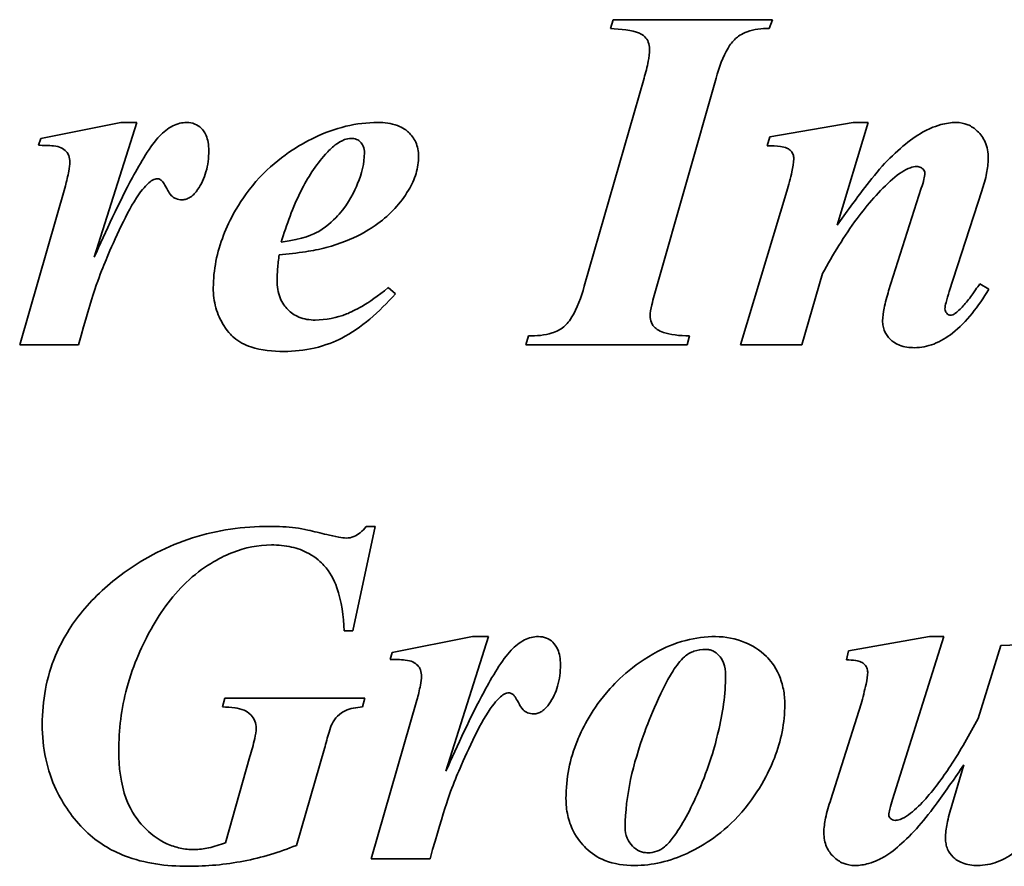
# Model space of a CAD drawing. Header units: millimetres. Extents: x 187 to 653, y 111 to 483.
# Tile 3 of 5: x 380 to 440, y 292 to 344. Entities that reach past the tile are written whole.
import ezdxf

# ---------------------------------------------------------------- set-up
doc = ezdxf.new("R2010")
doc.units = ezdxf.units.MM
doc.header["$LTSCALE"] = 2
doc.layers.add('Krawędzie widoczne(ISO)', color=7, linetype='Continuous', lineweight=35, true_color=0x262659)

msp = doc.modelspace()

# ---------------------------------------------------------------- linework, layer by layer
at = {"layer": 'Krawędzie widoczne(ISO)'}
for p, q in [((416.437, 343.692), (416.274, 343.153)), ((426.225, 343.692), (416.437, 343.692)), ((426.029, 343.153), (426.225, 343.692)), ((418.333, 340.097), (414.656, 327.287)), ((419.117, 327.287), (422.761, 340.097)), ((386.143, 337.368), (381.208, 336.388)), ((384.509, 329.084), (387.123, 337.368)), ((387.123, 337.368), (386.143, 337.368)), ((431.192, 337.368), (426.078, 336.486)), ((430.212, 331.045), (432.123, 337.368)), ((432.123, 337.368), (431.192, 337.368)), ((381.208, 336.388), (381.078, 335.963)), ((426.078, 336.486), (425.914, 335.93)), ((382.728, 333.463), (379.917, 323.692)), ((435.391, 333.332), (433.382, 327.009)), ((427.123, 333.136), (424.264, 323.692)), ((437.107, 326.96), (439.117, 333.169)), ((428.038, 323.692), (429.313, 328.071)), ((403.038, 326.829), (402.597, 327.205)), ((439.542, 327.107), (438.986, 327.434)), ((411.225, 324.231), (411.061, 323.692)), ((420.98, 323.692), (421.127, 324.231)), ((379.917, 323.692), (383.529, 323.692)), ((411.061, 323.692), (420.98, 323.692)), ((424.264, 323.692), (428.038, 323.692)), ((400.408, 306.095), (401.78, 312.517)), ((401.78, 312.517), (401.241, 312.517)), ((399.885, 306.095), (400.408, 306.095)), ((407.777, 305.736), (402.842, 304.755)), ((406.143, 297.451), (408.757, 305.736)), ((408.757, 305.736), (407.777, 305.736)), ((435.898, 305.736), (430.914, 304.853)), ((433.627, 295.719), (436.78, 305.736)), ((436.78, 305.736), (435.898, 305.736)), ((444.019, 305.327), (440.277, 305.196)), ((402.842, 304.755), (402.712, 304.33)), ((430.914, 304.853), (430.783, 304.298)), ((440.277, 305.196), (438.888, 300.687)), ((392.548, 301.945), (392.401, 301.405)), ((401.159, 301.945), (392.548, 301.945)), ((401.012, 301.405), (401.159, 301.945)), ((404.362, 301.83), (401.551, 292.059)), ((431.682, 301.602), (429.819, 295.703)), ((396.944, 292.892), (398.676, 298.856)), ((394.084, 298.35), (392.581, 293.056)), ((438.006, 297.843), (437.27, 295.343)), ((401.551, 292.059), (405.163, 292.059))]:
    msp.add_line(p, q, dxfattribs=at)
for points, knots in [([(416.274, 343.153), (416.858, 343.116), (417.611, 343.041), (418.131, 342.825), (418.259, 342.763), (418.476, 342.543), (418.547, 342.438), (418.652, 342.179), (418.676, 342.03), (418.676, 341.878)], [-0.4248752, -0.4248752, -0.4248752, -0.4248752, -0.1383559, -0.1383559, -0.0839006, -0.0839006, -0.0454102, -0.0454102, 0, 0, 0, 0]), ([(422.761, 340.097), (422.951, 340.76), (423.193, 341.431), (423.625, 342.152), (423.777, 342.363), (424.093, 342.648), (424.318, 342.814), (425.101, 343.101), (425.576, 343.153), (426.029, 343.153)], [-0.7774323, -0.7774323, -0.7774323, -0.7774323, -0.4024771, -0.4024771, -0.2498261, -0.2498261, -0.1358414, -0.1358414, 0, 0, 0, 0]), ([(418.676, 341.878), (418.676, 341.639), (418.635, 341.365), (418.524, 340.791), (418.429, 340.428), (418.333, 340.097)], [-0.1747619, -0.1747619, -0.1747619, -0.1747619, -0.103463, -0.103463, 0, 0, 0, 0]), ([(390.195, 337.368), (390.05, 337.368), (389.907, 337.351), (389.62, 337.281), (389.48, 337.227), (389.039, 337.007), (388.766, 336.782), (388.529, 336.535)], [-0.191348, -0.191348, -0.191348, -0.191348, -0.1478674, -0.1478674, -0.1028004, -0.1028004, 0, 0, 0, 0]), ([(391.551, 335.636), (391.551, 335.807), (391.54, 335.98), (391.484, 336.295), (391.444, 336.439), (391.292, 336.791), (391.177, 336.928), (390.97, 337.13), (390.844, 337.215), (390.541, 337.34), (390.37, 337.368), (390.195, 337.368)], [-0.1940248, -0.1940248, -0.1940248, -0.1940248, -0.1645866, -0.1645866, -0.1389763, -0.1389763, -0.098568, -0.098568, -0.0523338, -0.0523338, 0, 0, 0, 0]), ([(401.944, 337.368), (401.284, 337.368), (400.633, 337.288), (399.317, 336.971), (398.665, 336.73), (397.139, 335.995), (395.852, 335.237), (393.446, 332.655), (392.793, 331.285), (392.055, 329.388), (391.829, 328.307), (391.829, 327.189)], [-1.228759, -1.228759, -1.228759, -1.228759, -1.055513, -1.055513, -0.873161, -0.873161, -0.610676, -0.610676, -0.335466, -0.335466, 0, 0, 0, 0]), ([(404.46, 335.293), (404.46, 335.444), (404.446, 335.595), (404.388, 335.883), (404.344, 336.019), (404.177, 336.387), (404.023, 336.594), (403.726, 336.87), (403.517, 337.046), (402.773, 337.321), (402.349, 337.368), (401.944, 337.368)], [-0.6846461, -0.6846461, -0.6846461, -0.6846461, -0.5632578, -0.5632578, -0.4480448, -0.4480448, -0.2376003, -0.2376003, -0.1217562, -0.1217562, 0, 0, 0, 0]), ([(437.532, 337.368), (437.216, 337.368), (436.903, 337.319), (436.121, 337.105), (435.74, 336.911), (434.852, 336.457), (434.011, 335.741), (433.136, 334.836)], [-0.4978925, -0.4978925, -0.4978925, -0.4978925, -0.4510378, -0.4510378, -0.3775823, -0.3775823, 0, 0, 0, 0]), ([(439.509, 335.146), (439.509, 335.327), (439.494, 335.509), (439.428, 335.851), (439.38, 336.012), (439.204, 336.414), (439.048, 336.639), (438.664, 337.006), (438.471, 337.138), (438.022, 337.325), (437.781, 337.368), (437.532, 337.368)], [-0.3473256, -0.3473256, -0.3473256, -0.3473256, -0.2884396, -0.2884396, -0.2338179, -0.2338179, -0.1457627, -0.1457627, -0.0746577, -0.0746577, 0, 0, 0, 0]), ([(388.529, 336.535), (387.968, 335.954), (387.332, 334.864), (386.045, 332.478), (385.192, 330.629), (384.509, 329.084)], [-0.8064157, -0.8064157, -0.8064157, -0.8064157, -0.5068713, -0.5068713, 0, 0, 0, 0]), ([(398.725, 335.408), (398.909, 335.612), (399.115, 335.816), (399.506, 336.117), (399.699, 336.237), (400.034, 336.359), (400.171, 336.388), (400.31, 336.388)], [-0.1897526, -0.1897526, -0.1897526, -0.1897526, -0.1069357, -0.1069357, -0.0417403, -0.0417403, 0, 0, 0, 0]), ([(400.31, 336.388), (400.426, 336.388), (400.54, 336.369), (400.741, 336.285), (400.822, 336.228), (400.94, 336.108), (401.008, 336.028), (401.108, 335.776), (401.127, 335.64), (401.127, 335.506)], [-0.2132499, -0.2132499, -0.2132499, -0.2132499, -0.1425627, -0.1425627, -0.0811032, -0.0811032, -0.0404428, -0.0404428, 0, 0, 0, 0]), ([(381.078, 335.963), (381.357, 335.963), (381.72, 335.956), (382.207, 335.901), (382.336, 335.868), (382.582, 335.752), (382.688, 335.68), (382.853, 335.506), (382.903, 335.426), (382.989, 335.2), (383.006, 335.056), (383.006, 334.917)], [-0.2037083, -0.2037083, -0.2037083, -0.2037083, -0.1486692, -0.1486692, -0.1086553, -0.1086553, -0.0723928, -0.0723928, -0.0416562, -0.0416562, 0, 0, 0, 0]), ([(390.865, 333.234), (391.099, 333.568), (391.268, 333.933), (391.502, 334.751), (391.551, 335.194), (391.551, 335.636)], [-0.2550097, -0.2550097, -0.2550097, -0.2550097, -0.1328158, -0.1328158, 0, 0, 0, 0]), ([(425.914, 335.93), (426.196, 335.93), (426.498, 335.922), (426.846, 335.874), (426.999, 335.847), (427.233, 335.73), (427.307, 335.681), (427.407, 335.581), (427.458, 335.518), (427.534, 335.331), (427.548, 335.23), (427.548, 335.13)], [-0.4161438, -0.4161438, -0.4161438, -0.4161438, -0.2082954, -0.2082954, -0.1097549, -0.1097549, -0.0606192, -0.0606192, -0.0301452, -0.0301452, 0, 0, 0, 0]), ([(401.127, 335.506), (401.127, 334.852), (400.96, 334.208), (400.534, 333.178), (400.172, 332.404), (399.351, 331.475), (398.899, 331.005), (397.986, 330.48), (397.396, 330.207), (396.012, 329.999)], [-6.211768, -6.211768, -6.211768, -6.211768, -3.252357, -3.252357, -1.164958, -1.164958, -0.41972, -0.41972, 0, 0, 0, 0]), ([(396.012, 329.999), (396.331, 331.067), (396.729, 332.16), (397.631, 333.957), (398.122, 334.745), (398.725, 335.408)], [-0.6037351, -0.6037351, -0.6037351, -0.6037351, -0.2687179, -0.2687179, 0, 0, 0, 0]), ([(403.839, 333.202), (404.037, 333.525), (404.197, 333.868), (404.408, 334.578), (404.46, 334.932), (404.46, 335.293)], [-0.2221561, -0.2221561, -0.2221561, -0.2221561, -0.1084602, -0.1084602, 0, 0, 0, 0]), ([(427.548, 335.13), (427.542, 334.899), (427.491, 334.606), (427.351, 333.948), (427.234, 333.517), (427.123, 333.136)], [-0.2008489, -0.2008489, -0.2008489, -0.2008489, -0.1187848, -0.1187848, 0, 0, 0, 0]), ([(439.117, 333.169), (439.235, 333.517), (439.339, 333.883), (439.469, 334.537), (439.509, 334.846), (439.509, 335.146)], [-0.200432, -0.200432, -0.200432, -0.200432, -0.0900148, -0.0900148, 0, 0, 0, 0]), ([(383.006, 334.917), (383.006, 334.779), (382.975, 334.578), (382.881, 334.084), (382.8, 333.747), (382.728, 333.463)], [-0.1497107, -0.1497107, -0.1497107, -0.1497107, -0.0879704, -0.0879704, 0, 0, 0, 0]), ([(433.136, 334.836), (432.738, 334.41), (432.274, 333.828), (431.356, 332.638), (430.747, 331.799), (430.212, 331.045)], [-0.4494158, -0.4494158, -0.4494158, -0.4494158, -0.2776238, -0.2776238, 0, 0, 0, 0]), ([(433.627, 333.888), (434.008, 334.22), (434.378, 334.468), (434.844, 334.627), (434.979, 334.656), (435.114, 334.656)], [-0.1479695, -0.1479695, -0.1479695, -0.1479695, -0.0404399, -0.0404399, 0, 0, 0, 0]), ([(435.114, 334.656), (435.156, 334.656), (435.197, 334.652), (435.278, 334.633), (435.316, 334.62), (435.421, 334.568), (435.473, 334.523), (435.535, 334.456), (435.561, 334.418), (435.596, 334.335), (435.604, 334.292), (435.604, 334.247)], [-0.05561786, -0.05561786, -0.05561786, -0.05561786, -0.04808331, -0.04808331, -0.04080598, -0.04080598, -0.02706632, -0.02706632, -0.01340077, -0.01340077, 0, 0, 0, 0]), ([(383.529, 323.692), (384.424, 326.886), (384.782, 327.847), (385.459, 329.468), (386.269, 331.358), (387.353, 333.152), (387.642, 333.446), (387.89, 333.686), (387.989, 333.769), (388.087, 333.823)], [-0.3211236, -0.3211236, -0.3211236, -0.3211236, -0.1898487, -0.1898487, -0.0911938, -0.0911938, -0.0335857, -0.0335857, 0, 0, 0, 0]), ([(388.087, 333.823), (388.137, 333.847), (388.189, 333.869), (388.288, 333.896), (388.335, 333.904), (388.382, 333.904)], [-0.03066802, -0.03066802, -0.03066802, -0.03066802, -0.01406282, -0.01406282, 0, 0, 0, 0]), ([(388.382, 333.904), (388.414, 333.904), (388.446, 333.9), (388.51, 333.882), (388.541, 333.868), (388.594, 333.837), (388.623, 333.817), (388.728, 333.723), (388.86, 333.51), (389.066, 333.117), (389.135, 332.984), (389.338, 332.786), (389.429, 332.725), (389.649, 332.634), (389.774, 332.614), (389.901, 332.614)], [-0.5711365, -0.5711365, -0.5711365, -0.5711365, -0.4968443, -0.4968443, -0.4189069, -0.4189069, -0.3569699, -0.3569699, -0.1232072, -0.1232072, -0.0715777, -0.0715777, -0.0381327, -0.0381327, 0, 0, 0, 0]), ([(429.313, 328.071), (429.942, 329.23), (430.651, 330.393), (432.082, 332.323), (432.814, 333.171), (433.627, 333.888)], [-0.7213617, -0.7213617, -0.7213617, -0.7213617, -0.3251941, -0.3251941, 0, 0, 0, 0]), ([(435.604, 334.247), (435.604, 334.134), (435.58, 333.999), (435.51, 333.695), (435.45, 333.503), (435.391, 333.332)], [-0.09345055, -0.09345055, -0.09345055, -0.09345055, -0.05423203, -0.05423203, 0, 0, 0, 0]), ([(389.901, 332.614), (389.991, 332.614), (390.078, 332.626), (390.252, 332.679), (390.334, 332.719), (390.593, 332.886), (390.743, 333.056), (390.865, 333.234)], [-0.1190473, -0.1190473, -0.1190473, -0.1190473, -0.0922739, -0.0922739, -0.0646918, -0.0646918, 0, 0, 0, 0]), ([(398.774, 329.672), (400.53, 330.151), (401.566, 330.864), (402.724, 331.701), (403.345, 332.394), (403.839, 333.202)], [-0.4286215, -0.4286215, -0.4286215, -0.4286215, -0.2839935, -0.2839935, 0, 0, 0, 0]), ([(395.882, 329.231), (396.418, 329.275), (396.978, 329.334), (397.927, 329.478), (398.368, 329.562), (398.774, 329.672)], [-0.2882308, -0.2882308, -0.2882308, -0.2882308, -0.12621, -0.12621, 0, 0, 0, 0]), ([(395.751, 327.646), (395.751, 327.878), (395.764, 328.122), (395.807, 328.643), (395.842, 328.943), (395.882, 329.231)], [-0.1565889, -0.1565889, -0.1565889, -0.1565889, -0.0872414, -0.0872414, 0, 0, 0, 0]), ([(391.829, 327.189), (391.829, 326.775), (391.88, 326.366), (392.101, 325.579), (392.264, 325.215), (392.773, 324.411), (393.046, 324.175), (393.4, 323.873), (393.762, 323.69), (394.783, 323.35), (395.504, 323.283), (396.176, 323.283)], [-0.3688304, -0.3688304, -0.3688304, -0.3688304, -0.3546149, -0.3546149, -0.3407771, -0.3407771, -0.3219657, -0.3219657, -0.2014899, -0.2014899, 0, 0, 0, 0]), ([(398.104, 325.212), (397.757, 325.212), (397.413, 325.264), (396.833, 325.507), (396.604, 325.663), (396.251, 326.02), (396.072, 326.247), (395.803, 326.915), (395.751, 327.281), (395.751, 327.646)], [-0.5202129, -0.5202129, -0.5202129, -0.5202129, -0.3524179, -0.3524179, -0.2158179, -0.2158179, -0.1096815, -0.1096815, 0, 0, 0, 0]), ([(402.597, 327.205), (401.297, 326.153), (400.494, 325.77), (399.409, 325.345), (398.768, 325.212), (398.104, 325.212)], [-0.3495432, -0.3495432, -0.3495432, -0.3495432, -0.1992159, -0.1992159, 0, 0, 0, 0]), ([(414.656, 327.287), (414.46, 326.611), (414.21, 325.919), (413.679, 325.044), (413.498, 324.878), (413.185, 324.623), (412.933, 324.503), (412.217, 324.275), (411.701, 324.231), (411.225, 324.231)], [-0.31999, -0.31999, -0.31999, -0.31999, -0.2636309, -0.2636309, -0.2248318, -0.2248318, -0.1428254, -0.1428254, 0, 0, 0, 0]), ([(418.708, 325.473), (418.708, 325.64), (418.749, 325.882), (418.892, 326.517), (419.011, 326.934), (419.117, 327.287)], [-0.1937313, -0.1937313, -0.1937313, -0.1937313, -0.1104222, -0.1104222, 0, 0, 0, 0]), ([(438.986, 327.434), (438.904, 327.319), (438.814, 327.194), (438.679, 327.001), (438.614, 326.908), (438.561, 326.829)], [-0.07122123, -0.07122123, -0.07122123, -0.07122123, -0.02847012, -0.02847012, 0, 0, 0, 0]), ([(396.176, 323.283), (396.803, 323.283), (397.425, 323.347), (398.748, 323.651), (399.309, 323.887), (400.925, 324.707), (402.041, 325.707), (403.038, 326.829)], [-0.7445696, -0.7445696, -0.7445696, -0.7445696, -0.6085463, -0.6085463, -0.4502713, -0.4502713, 0, 0, 0, 0]), ([(433.382, 327.009), (433.276, 326.666), (433.171, 326.287), (433.051, 325.694), (433.006, 325.41), (433.006, 325.163)], [-0.1829161, -0.1829161, -0.1829161, -0.1829161, -0.074158, -0.074158, 0, 0, 0, 0]), ([(434.966, 323.512), (435.376, 323.512), (435.771, 323.59), (436.572, 323.897), (436.959, 324.134), (438.166, 325.082), (438.909, 326.06), (439.542, 327.107)], [-0.6565687, -0.6565687, -0.6565687, -0.6565687, -0.5184327, -0.5184327, -0.3669549, -0.3669549, 0, 0, 0, 0]), ([(436.846, 325.898), (436.846, 326.001), (436.88, 326.161), (436.964, 326.5), (437.04, 326.752), (437.107, 326.96)], [-0.1036539, -0.1036539, -0.1036539, -0.1036539, -0.0655189, -0.0655189, 0, 0, 0, 0]), ([(438.561, 326.829), (438.396, 326.594), (438.217, 326.361), (437.864, 325.965), (437.688, 325.79), (437.499, 325.636)], [-0.1591521, -0.1591521, -0.1591521, -0.1591521, -0.0729615, -0.0729615, 0, 0, 0, 0]), ([(419.133, 324.64), (419.055, 324.694), (418.983, 324.757), (418.865, 324.901), (418.818, 324.978), (418.73, 325.193), (418.708, 325.332), (418.708, 325.473)], [-0.0982451, -0.0982451, -0.0982451, -0.0982451, -0.06962249, -0.06962249, -0.04224787, -0.04224787, 0, 0, 0, 0]), ([(437.189, 325.506), (437.169, 325.506), (437.15, 325.508), (437.111, 325.519), (437.091, 325.527), (437.027, 325.562), (436.987, 325.599), (436.923, 325.669), (436.893, 325.711), (436.855, 325.803), (436.846, 325.85), (436.846, 325.898)], [-0.05299147, -0.05299147, -0.05299147, -0.05299147, -0.04814797, -0.04814797, -0.04298982, -0.04298982, -0.02991444, -0.02991444, -0.01447669, -0.01447669, 0, 0, 0, 0]), ([(437.499, 325.636), (437.446, 325.593), (437.385, 325.555), (437.278, 325.515), (437.234, 325.506), (437.189, 325.506)], [-0.03423187, -0.03423187, -0.03423187, -0.03423187, -0.01359658, -0.01359658, 0, 0, 0, 0]), ([(433.006, 325.163), (433.006, 325.05), (433.016, 324.939), (433.058, 324.723), (433.089, 324.621), (433.215, 324.33), (433.337, 324.162), (433.594, 323.914), (433.767, 323.772), (434.335, 323.552), (434.655, 323.512), (434.966, 323.512)], [-0.4447939, -0.4447939, -0.4447939, -0.4447939, -0.3764154, -0.3764154, -0.3110051, -0.3110051, -0.1826181, -0.1826181, -0.0935196, -0.0935196, 0, 0, 0, 0]), ([(421.127, 324.231), (420.493, 324.245), (419.939, 324.308), (419.396, 324.491), (419.252, 324.554), (419.133, 324.64)], [-0.1721824, -0.1721824, -0.1721824, -0.1721824, -0.0440577, -0.0440577, 0, 0, 0, 0]), ([(395.277, 312.517), (393.664, 312.517), (392.079, 312.295), (389.027, 311.324), (387.629, 310.604), (386.339, 309.673)], [-0.9610068, -0.9610068, -0.9610068, -0.9610068, -0.4771461, -0.4771461, 0, 0, 0, 0]), ([(396.895, 312.435), (396.636, 312.463), (396.375, 312.483), (395.836, 312.51), (395.556, 312.517), (395.277, 312.517)], [-0.1618507, -0.1618507, -0.1618507, -0.1618507, -0.0836742, -0.0836742, 0, 0, 0, 0]), ([(398.806, 312.01), (398.437, 312.103), (398.016, 312.205), (397.423, 312.337), (397.122, 312.401), (396.895, 312.435)], [-0.1861237, -0.1861237, -0.1861237, -0.1861237, -0.0688611, -0.0688611, 0, 0, 0, 0]), ([(400.016, 311.798), (399.884, 311.798), (399.707, 311.823), (399.311, 311.893), (399.04, 311.954), (398.806, 312.01)], [-0.1198084, -0.1198084, -0.1198084, -0.1198084, -0.0722359, -0.0722359, 0, 0, 0, 0]), ([(401.241, 312.517), (401.129, 312.376), (401.003, 312.241), (400.743, 312.03), (400.611, 311.946), (400.323, 311.829), (400.172, 311.798), (400.016, 311.798)], [-0.1475275, -0.1475275, -0.1475275, -0.1475275, -0.0934435, -0.0934435, -0.0470034, -0.0470034, 0, 0, 0, 0]), ([(386.012, 298.693), (386.012, 300.008), (386.176, 301.302), (386.913, 304.062), (387.494, 305.29), (388.625, 307.315), (389.391, 308.376), (391.37, 310.166), (392.396, 310.662), (393.791, 311.207), (394.586, 311.373), (395.408, 311.373)], [-0.9183833, -0.9183833, -0.9183833, -0.9183833, -0.7885294, -0.7885294, -0.6362319, -0.6362319, -0.4496473, -0.4496473, -0.2465937, -0.2465937, 0, 0, 0, 0]), ([(395.408, 311.373), (395.824, 311.373), (396.243, 311.335), (397.016, 311.16), (397.368, 311.033), (398.169, 310.597), (398.469, 310.303), (398.999, 309.723), (399.253, 309.245), (399.73, 307.917), (399.849, 306.971), (399.885, 306.095)], [-0.6099318, -0.6099318, -0.6099318, -0.6099318, -0.5510457, -0.5510457, -0.4978443, -0.4978443, -0.4221382, -0.4221382, -0.2628869, -0.2628869, 0, 0, 0, 0]), ([(386.339, 309.673), (385.397, 308.985), (384.525, 308.199), (383.096, 306.47), (382.536, 305.563), (381.559, 303.216), (381.306, 301.793), (381.306, 300.327)], [-1.112712, -1.112712, -1.112712, -1.112712, -0.762553, -0.762553, -0.439827, -0.439827, 0, 0, 0, 0]), ([(411.829, 305.736), (411.684, 305.736), (411.541, 305.718), (411.254, 305.648), (411.114, 305.594), (410.673, 305.374), (410.4, 305.149), (410.163, 304.902)], [-0.191348, -0.191348, -0.191348, -0.191348, -0.1478674, -0.1478674, -0.1028004, -0.1028004, 0, 0, 0, 0]), ([(413.185, 304.004), (413.185, 304.174), (413.174, 304.348), (413.118, 304.662), (413.078, 304.807), (412.926, 305.158), (412.811, 305.295), (412.604, 305.497), (412.478, 305.582), (412.175, 305.707), (412.004, 305.736), (411.829, 305.736)], [-0.1940248, -0.1940248, -0.1940248, -0.1940248, -0.1645866, -0.1645866, -0.1389763, -0.1389763, -0.098568, -0.098568, -0.0523338, -0.0523338, 0, 0, 0, 0]), ([(422.728, 305.736), (422.111, 305.736), (421.504, 305.659), (420.153, 305.31), (419.563, 305.029), (417.585, 303.976), (416.591, 302.958), (415.012, 301.087), (414.473, 299.925), (413.755, 298.205), (413.529, 297.008), (413.529, 295.768)], [-0.7161253, -0.7161253, -0.7161253, -0.7161253, -0.6942939, -0.6942939, -0.6667009, -0.6667009, -0.5591016, -0.5591016, -0.3720527, -0.3720527, 0, 0, 0, 0]), ([(426.993, 301.569), (426.993, 301.883), (426.965, 302.195), (426.845, 302.798), (426.756, 303.085), (426.383, 303.944), (426.066, 304.308), (425.437, 304.938), (424.944, 305.205), (423.958, 305.617), (423.355, 305.736), (422.728, 305.736)], [-0.4373063, -0.4373063, -0.4373063, -0.4373063, -0.4079948, -0.4079948, -0.3798413, -0.3798413, -0.3204635, -0.3204635, -0.1880443, -0.1880443, 0, 0, 0, 0]), ([(410.163, 304.902), (409.602, 304.321), (408.966, 303.231), (407.679, 300.845), (406.826, 298.997), (406.143, 297.451)], [-0.8064157, -0.8064157, -0.8064157, -0.8064157, -0.5068713, -0.5068713, 0, 0, 0, 0]), ([(420.816, 304.494), (420.99, 304.646), (421.186, 304.76), (421.636, 304.918), (421.878, 304.951), (422.123, 304.951)], [-0.1428238, -0.1428238, -0.1428238, -0.1428238, -0.0734734, -0.0734734, 0, 0, 0, 0]), ([(422.123, 304.951), (422.199, 304.951), (422.274, 304.944), (422.421, 304.913), (422.491, 304.889), (422.704, 304.792), (422.83, 304.695), (423.031, 304.484), (423.142, 304.343), (423.317, 303.879), (423.349, 303.61), (423.349, 303.35)], [-0.3128747, -0.3128747, -0.3128747, -0.3128747, -0.272738, -0.272738, -0.2332186, -0.2332186, -0.1486831, -0.1486831, -0.0780514, -0.0780514, 0, 0, 0, 0]), ([(402.712, 304.33), (402.991, 304.33), (403.354, 304.324), (403.841, 304.268), (403.97, 304.235), (404.216, 304.119), (404.322, 304.047), (404.487, 303.874), (404.537, 303.793), (404.623, 303.567), (404.64, 303.423), (404.64, 303.285)], [-0.2037083, -0.2037083, -0.2037083, -0.2037083, -0.1486692, -0.1486692, -0.1086553, -0.1086553, -0.0723928, -0.0723928, -0.0416562, -0.0416562, 0, 0, 0, 0]), ([(417.172, 294.004), (417.172, 295.953), (417.674, 297.955), (418.501, 300.214), (419.258, 302.288), (420.324, 303.948), (420.563, 304.264), (420.816, 304.494)], [-2.292294, -2.292294, -2.292294, -2.292294, -0.520514, -0.520514, -0.102553, -0.102553, 0, 0, 0, 0]), ([(430.783, 304.298), (430.962, 304.298), (431.17, 304.291), (431.494, 304.243), (431.588, 304.213), (431.767, 304.124), (431.847, 304.07), (431.984, 303.929), (432.021, 303.859), (432.076, 303.725), (432.091, 303.636), (432.091, 303.546)], [-0.0972648, -0.0972648, -0.0972648, -0.0972648, -0.07652705, -0.07652705, -0.05940853, -0.05940853, -0.0436281, -0.0436281, -0.02707134, -0.02707134, 0, 0, 0, 0]), ([(412.499, 301.602), (412.733, 301.935), (412.902, 302.301), (413.136, 303.118), (413.185, 303.561), (413.185, 304.004)], [-0.2550097, -0.2550097, -0.2550097, -0.2550097, -0.1328158, -0.1328158, 0, 0, 0, 0]), ([(432.091, 303.546), (432.091, 303.353), (432.047, 303.082), (431.907, 302.421), (431.789, 301.979), (431.682, 301.602)], [-0.2015755, -0.2015755, -0.2015755, -0.2015755, -0.1175559, -0.1175559, 0, 0, 0, 0]), ([(404.64, 303.285), (404.64, 303.147), (404.609, 302.945), (404.515, 302.451), (404.434, 302.115), (404.362, 301.83)], [-0.1497107, -0.1497107, -0.1497107, -0.1497107, -0.0879704, -0.0879704, 0, 0, 0, 0]), ([(423.349, 303.35), (423.349, 302.183), (423.171, 300.999), (422.707, 299.059), (422.334, 297.705), (421.217, 295.14), (420.627, 294.052), (419.965, 293.163), (419.78, 292.946), (419.591, 292.794)], [-1.006678, -1.006678, -1.006678, -1.006678, -0.58764, -0.58764, -0.289979, -0.289979, -0.072633, -0.072633, 0, 0, 0, 0]), ([(405.163, 292.059), (406.058, 295.254), (406.416, 296.214), (407.093, 297.835), (407.903, 299.725), (408.987, 301.519), (409.275, 301.813), (409.524, 302.053), (409.623, 302.136), (409.721, 302.19)], [-0.3211236, -0.3211236, -0.3211236, -0.3211236, -0.1898487, -0.1898487, -0.0911938, -0.0911938, -0.0335857, -0.0335857, 0, 0, 0, 0]), ([(409.721, 302.19), (409.771, 302.215), (409.823, 302.236), (409.922, 302.264), (409.969, 302.272), (410.016, 302.272)], [-0.03066802, -0.03066802, -0.03066802, -0.03066802, -0.01406282, -0.01406282, 0, 0, 0, 0]), ([(410.016, 302.272), (410.048, 302.272), (410.08, 302.267), (410.144, 302.249), (410.175, 302.235), (410.228, 302.204), (410.257, 302.185), (410.362, 302.09), (410.494, 301.877), (410.7, 301.485), (410.769, 301.352), (410.972, 301.153), (411.063, 301.092), (411.283, 301.001), (411.408, 300.981), (411.535, 300.981)], [-0.5711365, -0.5711365, -0.5711365, -0.5711365, -0.4968443, -0.4968443, -0.4189069, -0.4189069, -0.3569699, -0.3569699, -0.1232072, -0.1232072, -0.0715777, -0.0715777, -0.0381327, -0.0381327, 0, 0, 0, 0]), ([(392.401, 301.405), (392.649, 301.405), (392.909, 301.392), (393.346, 301.324), (393.545, 301.277), (393.806, 301.163), (393.981, 301.079), (394.254, 300.794), (394.335, 300.675), (394.45, 300.4), (394.476, 300.251), (394.476, 300.098)], [-0.5270255, -0.5270255, -0.5270255, -0.5270255, -0.323241, -0.323241, -0.1643699, -0.1643699, -0.0895141, -0.0895141, -0.0459094, -0.0459094, 0, 0, 0, 0]), ([(399.133, 300.36), (399.223, 300.539), (399.336, 300.703), (399.632, 301.001), (399.79, 301.102), (400.255, 301.316), (400.632, 301.381), (401.012, 301.405)], [-0.2264547, -0.2264547, -0.2264547, -0.2264547, -0.1729972, -0.1729972, -0.1142845, -0.1142845, 0, 0, 0, 0]), ([(411.535, 300.981), (411.625, 300.981), (411.712, 300.993), (411.886, 301.046), (411.968, 301.086), (412.227, 301.253), (412.377, 301.424), (412.499, 301.602)], [-0.1190473, -0.1190473, -0.1190473, -0.1190473, -0.0922739, -0.0922739, -0.0646918, -0.0646918, 0, 0, 0, 0]), ([(417.744, 291.651), (418.291, 291.651), (418.831, 291.714), (419.921, 291.966), (420.458, 292.157), (421.779, 292.77), (422.976, 293.448), (425.343, 296.001), (426.019, 297.414), (426.763, 299.324), (426.993, 300.428), (426.993, 301.569)], [-1.203899, -1.203899, -1.203899, -1.203899, -1.043147, -1.043147, -0.875174, -0.875174, -0.615126, -0.615126, -0.342385, -0.342385, 0, 0, 0, 0]), ([(438.888, 300.687), (438.368, 299.705), (437.793, 298.701), (436.696, 297.04), (436.146, 296.29), (435.555, 295.638)], [-0.598089, -0.598089, -0.598089, -0.598089, -0.2642109, -0.2642109, 0, 0, 0, 0]), ([(381.306, 300.327), (381.306, 299.617), (381.373, 298.911), (381.665, 297.553), (381.879, 296.915), (382.566, 295.471), (383.171, 294.548), (384.726, 293.052), (385.533, 292.577), (387.609, 291.774), (388.955, 291.602), (390.277, 291.602)], [-1.388241, -1.388241, -1.388241, -1.388241, -1.166439, -1.166439, -0.954595, -0.954595, -0.667145, -0.667145, -0.396518, -0.396518, 0, 0, 0, 0]), ([(394.476, 300.098), (394.476, 299.927), (394.425, 299.665), (394.299, 299.106), (394.184, 298.693), (394.084, 298.35)], [-0.1705873, -0.1705873, -0.1705873, -0.1705873, -0.1071299, -0.1071299, 0, 0, 0, 0]), ([(398.676, 298.856), (398.755, 299.166), (398.857, 299.548), (399.015, 300.065), (399.079, 300.252), (399.133, 300.36)], [-0.0894463, -0.0894463, -0.0894463, -0.0894463, -0.03604772, -0.03604772, 0, 0, 0, 0]), ([(390.653, 292.631), (390.361, 292.631), (390.072, 292.66), (389.505, 292.781), (389.235, 292.871), (388.416, 293.246), (387.933, 293.622), (387.214, 294.387), (386.794, 294.904), (386.129, 296.683), (386.012, 297.708), (386.012, 298.693)], [-1.31633, -1.31633, -1.31633, -1.31633, -1.133359, -1.133359, -0.95351, -0.95351, -0.569159, -0.569159, -0.295613, -0.295613, 0, 0, 0, 0]), ([(435.244, 294.085), (435.608, 294.497), (436.049, 295.081), (436.907, 296.249), (437.494, 297.094), (438.006, 297.843)], [-0.4330656, -0.4330656, -0.4330656, -0.4330656, -0.2721817, -0.2721817, 0, 0, 0, 0]), ([(413.529, 295.768), (413.529, 295.418), (413.562, 295.069), (413.712, 294.402), (413.821, 294.09), (414.21, 293.314), (414.507, 292.959), (415.091, 292.387), (415.48, 292.14), (416.495, 291.736), (417.122, 291.651), (417.744, 291.651)], [-0.5649677, -0.5649677, -0.5649677, -0.5649677, -0.496611, -0.496611, -0.4317526, -0.4317526, -0.3274444, -0.3274444, -0.1865404, -0.1865404, 0, 0, 0, 0]), ([(429.819, 295.703), (429.697, 295.335), (429.58, 294.939), (429.442, 294.277), (429.395, 293.965), (429.395, 293.677)], [-0.2034179, -0.2034179, -0.2034179, -0.2034179, -0.0865957, -0.0865957, 0, 0, 0, 0]), ([(433.398, 294.755), (433.398, 294.854), (433.422, 294.989), (433.5, 295.318), (433.566, 295.534), (433.627, 295.719)], [-0.100765, -0.100765, -0.100765, -0.100765, -0.0584623, -0.0584623, 0, 0, 0, 0]), ([(435.555, 295.638), (435.278, 295.336), (434.943, 295.006), (434.449, 294.656), (434.268, 294.547), (433.984, 294.451), (433.879, 294.428), (433.774, 294.428)], [-0.2137635, -0.2137635, -0.2137635, -0.2137635, -0.0899896, -0.0899896, -0.0315516, -0.0315516, 0, 0, 0, 0]), ([(437.27, 295.343), (437.155, 294.983), (437.049, 294.6), (436.92, 293.939), (436.878, 293.628), (436.878, 293.334)], [-0.2023507, -0.2023507, -0.2023507, -0.2023507, -0.0884667, -0.0884667, 0, 0, 0, 0]), ([(438.855, 291.651), (439.272, 291.651), (439.674, 291.727), (440.483, 292.033), (440.869, 292.267), (442.064, 293.212), (442.78, 294.183), (443.382, 295.229)], [-0.6531867, -0.6531867, -0.6531867, -0.6531867, -0.5130347, -0.5130347, -0.3619517, -0.3619517, 0, 0, 0, 0]), ([(433.496, 294.543), (433.479, 294.557), (433.463, 294.573), (433.437, 294.608), (433.427, 294.626), (433.404, 294.681), (433.398, 294.717), (433.398, 294.755)], [-0.02437724, -0.02437724, -0.02437724, -0.02437724, -0.01770745, -0.01770745, -0.01130968, -0.01130968, 0, 0, 0, 0]), ([(433.774, 294.428), (433.722, 294.428), (433.671, 294.437), (433.575, 294.477), (433.533, 294.506), (433.496, 294.543)], [-0.03121584, -0.03121584, -0.03121584, -0.03121584, -0.0155708, -0.0155708, 0, 0, 0, 0]), ([(418.561, 292.435), (418.473, 292.435), (418.386, 292.443), (418.215, 292.478), (418.134, 292.504), (417.888, 292.612), (417.742, 292.72), (417.517, 292.949), (417.388, 293.103), (417.208, 293.544), (417.172, 293.773), (417.172, 294.004)], [-0.3334435, -0.3334435, -0.3334435, -0.3334435, -0.2864874, -0.2864874, -0.2404776, -0.2404776, -0.1430489, -0.1430489, -0.0692938, -0.0692938, 0, 0, 0, 0]), ([(431.306, 291.651), (431.591, 291.651), (431.871, 291.695), (432.569, 291.895), (432.899, 292.074), (433.654, 292.485), (434.411, 293.17), (435.244, 294.085)], [-0.4899877, -0.4899877, -0.4899877, -0.4899877, -0.4435867, -0.4435867, -0.371449, -0.371449, 0, 0, 0, 0]), ([(429.395, 293.677), (429.395, 293.521), (429.408, 293.366), (429.466, 293.069), (429.508, 292.93), (429.671, 292.559), (429.819, 292.354), (430.177, 292.012), (430.37, 291.88), (430.817, 291.694), (431.058, 291.651), (431.306, 291.651)], [-0.3141795, -0.3141795, -0.3141795, -0.3141795, -0.2673241, -0.2673241, -0.2233414, -0.2233414, -0.1453083, -0.1453083, -0.0745191, -0.0745191, 0, 0, 0, 0]), ([(436.878, 293.334), (436.878, 293.215), (436.888, 293.096), (436.932, 292.87), (436.964, 292.763), (437.087, 292.476), (437.202, 292.314), (437.477, 292.047), (437.658, 291.911), (438.216, 291.693), (438.538, 291.651), (438.855, 291.651)], [-0.3804498, -0.3804498, -0.3804498, -0.3804498, -0.325239, -0.325239, -0.2732882, -0.2732882, -0.1795337, -0.1795337, -0.0951026, -0.0951026, 0, 0, 0, 0]), ([(390.277, 291.602), (391.425, 291.602), (392.565, 291.706), (394.808, 292.14), (395.891, 292.464), (396.944, 292.892)], [-0.6853953, -0.6853953, -0.6853953, -0.6853953, -0.3408896, -0.3408896, 0, 0, 0, 0]), ([(392.581, 293.056), (392.243, 292.929), (391.888, 292.815), (391.248, 292.674), (390.947, 292.631), (390.653, 292.631)], [-0.1965558, -0.1965558, -0.1965558, -0.1965558, -0.088196, -0.088196, 0, 0, 0, 0]), ([(419.591, 292.794), (419.447, 292.677), (419.288, 292.586), (418.935, 292.463), (418.75, 292.435), (418.561, 292.435)], [-0.1122469, -0.1122469, -0.1122469, -0.1122469, -0.0565673, -0.0565673, 0, 0, 0, 0])]:
    msp.add_open_spline(points, degree=3, knots=knots, dxfattribs=at)

doc.saveas('drawing.dxf')
